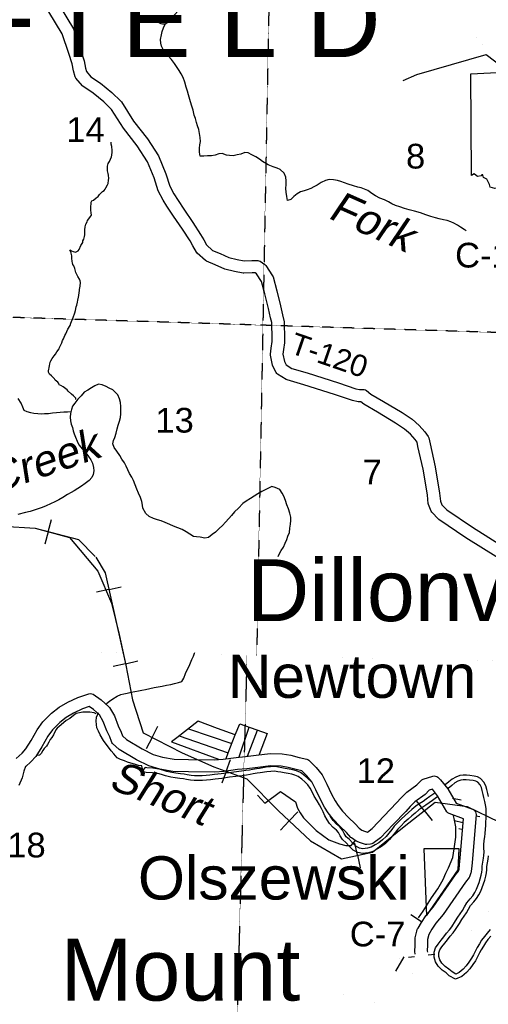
# Model space of a CAD drawing. Header units: feet. Extents: x -155 to 2562643, y -56 to 364810.
# Tile 7 of 121: x 2470608 to 2478191, y 193753 to 209694. Entities that reach past the tile are written whole.
import ezdxf
from ezdxf.enums import TextEntityAlignment as Align

# ---------------------------------------------------------------- set-up
doc = ezdxf.new("R2010")
doc.units = ezdxf.units.FT
doc.header["$MEASUREMENT"] = 0
for name, pattern in [('HIDDEN', [0.375, 0.25, -0.125]), ('HIDDEN2', [0.1875, 0.125, -0.0625]), ('water', [0])]:
    doc.linetypes.add(name, pattern=pattern)
for name, color, linetype in [('62', 7, 'Continuous'), ('COUNTY-RD', 7, 'Continuous'), ('CR-TEXT', 7, 'Continuous'), ('HTEXT', 3, 'Continuous'), ('INCORPORATED', 3, 'Continuous'), ('MTEXT', 2, 'Continuous'), ('RAILROAD', 6, 'Continuous'), ('RT-MKR', 7, 'Continuous'), ('SECTION', 8, 'HIDDEN2'), ('SECTION-TEXT', 8, 'Continuous'), ('STATE-RT', 2, 'Continuous'), ('STREET-RURAL', 14, 'Continuous'), ('STREET-URBAN', 15, 'Continuous'), ('TOWNSHIP', 9, 'HIDDEN'), ('TR-TEXT', 6, 'Continuous'), ('TWP-RD', 6, 'Continuous'), ('WATER-TEXT', 1, 'Continuous'), ('WATERWAY', 14, 'water')]:
    doc.layers.add(name, color=color, linetype=linetype)
doc.styles.add('ARIAL', font='arial.ttf')

# ---------------------------------------------------------------- blocks, each defined once
blk = doc.blocks.new('SR2')
at = {"layer": '62', "color": 0, "linetype": 'Continuous'}
blk.add_line((-813, -543), (-773, 884), dxfattribs=at)
for points in [[(-773, 884), (-219, 893), (-228, 876), (-175, 872), (-120, 842), (-73, 823), (-15, 777), (19, 778), (33, 815), (60, 786), (91, 781), (145, 713), (190, 698), (243, 722), (283, 725), (312, 749), (388, 768), (409, 756), (449, 759), (470, 768), (505, 760), (567, 812), (630, 873), (728, 931), (874, 985), (990, 1034), (1006, 294)], [(1006, 294), (989, 283), (963, 288), (945, 267), (967, 233), (977, 196), (968, 156), (977, 122), (971, 94), (954, 67), (949, 40), (934, 12), (936, -3), (922, -16), (924, -62), (918, -88), (920, -110), (898, -115), (903, -134), (889, -148), (892, -172), (876, -188), (892, -219), (879, -229), (869, -266), (841, -274), (785, -343), (765, -369), (742, -376), (730, -403), (703, -403), (661, -421), (634, -389), (587, -428), (582, -472), (522, -471), (524, -494), (511, -500), (499, -523), (506, -563), (478, -573), (481, -596), (499, -610), (507, -655), (478, -646), (453, -683), (428, -674), (437, -643), (394, -605), (354, -635), (334, -684), (333, -717), (304, -737), (323, -783), (319, -815), (320, -845), (283, -844), (260, -926)], [(260, -926), (195, -942), (151, -951), (135, -914), (103, -895), (82, -857), (36, -852), (25, -800), (20, -759), (-43, -769), (-61, -795), (-83, -801), (-96, -827), (-126, -829), (-159, -841), (-180, -816), (-234, -791), (-258, -778), (-308, -798), (-319, -822), (-359, -812), (-369, -785), (-393, -777), (-398, -748), (-450, -733), (-490, -739), (-559, -716), (-564, -679), (-588, -633), (-600, -602), (-644, -577), (-653, -540), (-667, -541), (-680, -556), (-729, -563), (-749, -548), (-776, -522), (-813, -543)]]:
    blk.add_lwpolyline(points, dxfattribs=at)
at = {"layer": 'RT-MKR', "color": 0, "linetype": 'Continuous'}
blk.add_lwpolyline([(-773, 884), (-219, 893), (-228, 876), (-175, 872), (-120, 842), (-73, 823), (-15, 777), (19, 778), (33, 815), (60, 786), (91, 781), (145, 713), (190, 698), (243, 722), (283, 725), (312, 749), (388, 768), (409, 756), (449, 759), (470, 768), (505, 760), (567, 812), (630, 873), (728, 931), (874, 985), (990, 1034), (1006, 294), (1006, 294), (989, 283), (963, 288), (945, 267), (967, 233), (977, 196), (968, 156), (977, 122), (971, 94), (954, 67), (949, 40), (934, 12), (936, -3), (922, -16), (924, -62), (918, -88), (920, -110), (898, -115), (903, -134), (889, -148), (892, -172), (876, -188), (892, -219), (879, -229), (869, -266), (841, -274), (785, -343), (765, -369), (742, -376), (730, -403), (703, -403), (661, -421), (634, -389), (587, -428), (582, -472), (522, -471), (524, -494), (511, -500), (499, -523), (506, -563), (478, -573), (481, -596), (499, -610), (507, -655), (478, -646), (453, -683), (428, -674), (437, -643), (394, -605), (354, -635), (334, -684), (333, -717), (304, -737), (323, -783), (319, -815), (320, -845), (283, -844), (260, -926), (260, -926), (195, -942), (151, -951), (135, -914), (103, -895), (82, -857), (36, -852), (25, -800), (20, -759), (-43, -769), (-61, -795), (-83, -801), (-96, -827), (-126, -829), (-159, -841), (-180, -816), (-234, -791), (-258, -778), (-308, -798), (-319, -822), (-359, -812), (-369, -785), (-393, -777), (-398, -748), (-450, -733), (-490, -739), (-559, -716), (-564, -679), (-588, -633), (-600, -602), (-644, -577), (-653, -540), (-667, -541), (-680, -556), (-729, -563), (-749, -548), (-776, -522), (-813, -543), (-813, -543), (-773, 884)], close=True, dxfattribs=at)
at = {"layer": 'RT-MKR', "color": 0}
blk.add_point((88, 48), dxfattribs=at)

msp = doc.modelspace()

# ---------------------------------------------------------------- linework, layer by layer
at = {"layer": 'COUNTY-RD'}
for points in [[(2470552.86, 197734.24), (2470648.28, 197820.87), (2470708.17, 197888.76), (2470795.43, 198023.91), (2470891.21, 198198.44), (2470983.23, 198328.24), (2471122.92, 198467.43), (2471245.82, 198564.33), (2471387.94, 198644.61), (2471549.42, 198722.12), (2471729.47, 198781.06), (2471752.28, 198783.08), (2471774.96, 198779.89), (2471796.33, 198771.66), (2471927.23, 198682.95), (2472049.77, 198570.78), (2472058.87, 198559.67), (2472141.22, 198423.04), (2472203.82, 198263.01), (2472252.9, 198160.84), (2472272.31, 198101.37), (2472337.33, 198041.22), (2472591.72, 197887.04), (2472770.37, 197799.56), (2472921.66, 197752.63), (2473106.46, 197720.59), (2473340.1, 197715.31), (2473755.15, 197713.25), (2473898.07, 197723.63), (2474110.11, 197751.62), (2474260.85, 197766.62), (2474437.37, 197785.96), (2474661.43, 197812.98), (2474857.81, 197808.03), (2474998.29, 197784.3), (2475128.42, 197748.13), (2475252.92, 197723.02), (2475271.11, 197715.43), (2475287.46, 197704.44), (2475403.96, 197587.28), (2475501.83, 197466.18), (2475577.6, 197316.55), (2475654.27, 197157.76), (2475711.07, 197048.72), (2475763.89, 196970.43), (2475832.51, 196880.11), (2475929.19, 196779.01), (2476038.16, 196673.5), (2476101.38, 196603.3), (2476146.03, 196573.66), (2476189.55, 196557.42), (2476235.28, 196542.63), (2476312.7, 196600.47), (2476505.17, 196803.37), (2476707.97, 197013.02), (2476781.44, 197095.93), (2476873.58, 197185.41), (2477036.31, 197304.38), (2477115.76, 197385.19), (2477136.84, 197398.06), (2477295.69, 197447.63), (2477316.42, 197449.61), (2477337.11, 197447.27), (2477356.86, 197440.73)], [(2474133.11, 197552.92), (2473918.43, 197524.59), (2473761.91, 197513.21), (2473337.34, 197515.33), (2473087.02, 197520.97), (2472874.76, 197557.77), (2472696.33, 197613.12), (2472495.72, 197711.36), (2472216.36, 197880.67), (2472111.17, 197977.99), (2472100.82, 197991.47), (2472092.9, 198006.5), (2472066.88, 198086.19), (2472020.3, 198183.16), (2471961.16, 198334.35), (2471898.76, 198437.88), (2471802.95, 198525.57), (2471734.2, 198572.16), (2471624.13, 198536.14), (2471480.5, 198467.19), (2471357.57, 198397.75), (2471255.87, 198317.57), (2471136.51, 198198.63), (2471061.01, 198092.14), (2470967.33, 197921.43), (2470868.07, 197767.69), (2470790.92, 197680.25), (2470705.48, 197602.68), (2470704.65, 197601.43), (2470676.51, 197530.15), (2470647.91, 197418.59), (2470591.98, 197295.78)], [(2477007.21, 194566.36), (2477002.34, 194610.62), (2477006.78, 194712.66), (2477006.8, 194828.97), (2477033.3, 194938.08), (2477033.45, 194941.46), (2477036.39, 194950.8), (2477038.72, 194960.38), (2477040.34, 194963.35), (2477041.36, 194966.58), (2477046.62, 194974.84), (2477051.35, 194983.5), (2477053.7, 194985.96), (2477110.94, 195075.89), (2477182.24, 195184.66), (2477298.43, 195326.58), (2477661.06, 195847.9), (2477706.11, 195908.94), (2477718.16, 195941.57), (2477726.81, 196009.87), (2477734.49, 196124.45), (2477787.05, 196755.8), (2477556, 196840.51), (2477536.83, 196853.06), (2477520.98, 196869.64), (2477367.51, 197128.79), (2477286.2, 197235.15), (2477232.15, 197218.29), (2477167.5, 197152.54), (2477002.89, 197032.19), (2476926.16, 196957.68), (2476854.76, 196877.11), (2476649.6, 196665.02), (2476446.06, 196450.45), (2476321.14, 196357.12), (2476303.83, 196348.76), (2476285.23, 196343.84), (2476224.21, 196339.77), (2476205.31, 196342.11), (2476123.76, 196368.5), (2476054.57, 196394.32), (2475974.99, 196447.15), (2475965.45, 196455.38), (2475894.12, 196534.58), (2475787.31, 196638), (2475680.13, 196750.07), (2475601.23, 196853.92), (2475538.93, 196946.26), (2475475.49, 197068.06), (2475398.32, 197227.89), (2475332.97, 197356.94), (2475254.88, 197453.56), (2475173.98, 197534.91), (2475081.8, 197553.51), (2474954.74, 197588.82), (2474838.54, 197608.45), (2474670.94, 197612.68), (2474460.23, 197587.26), (2474281.64, 197567.7), (2474133.11, 197552.92)], [(2477356.86, 197440.73), (2477374.85, 197430.26), (2477419.9, 197389.57), (2477533.58, 197240.86), (2477669.07, 197012.07), (2477937.68, 196913.59), (2477956.04, 196901.86), (2477971.45, 196886.45), (2477983.18, 196868.08), (2477990.68, 196847.6), (2477993.59, 196826.01), (2477933.93, 196109.46), (2477925.97, 195990.61), (2477915.36, 195906.86), (2477914.3, 195895.36), (2477913.7, 195893.74), (2477913.61, 195893.03), (2477909.45, 195882.23), (2477886.36, 195819.71), (2477879.66, 195807.29), (2477823.64, 195731.39), (2477458.15, 195205.95), (2477343.7, 195066.16), (2477278.94, 194967.37), (2477226.05, 194884.28), (2477206.8, 194805.01), (2477206.78, 194708.3), (2477202.82, 194617.25), (2477204.72, 194600.02)]]:
    msp.add_lwpolyline(points, dxfattribs=at)
at = {"layer": 'INCORPORATED'}
msp.add_lwpolyline([(2477718.66, 196271.87), (2477146.58, 196271.87), (2477189.49, 195184.93), (2477704.36, 195928.63), (2477718.66, 196271.87)], dxfattribs=at)
at = {"layer": 'RAILROAD'}
for p, q in [((2471069.4, 201403.51), (2471121.65, 201599.57)), ((2471069.4, 201403.51), (2471016.61, 201205.42)), ((2472052.39, 200469.33), (2471852.17, 200425.33)), ((2472054.43, 200469.96), (2472252.6, 200513.51)), ((2472322.68, 199267.78), (2472122.46, 199223.78)), ((2472322.68, 199267.78), (2472520.85, 199311.33)), ((2472749.81, 198074.08), (2472842, 198254.82)), ((2472749.81, 198074.08), (2472656.66, 197891.46)), ((2473948.39, 197523.79), (2474018.61, 197714.16)), ((2473948.39, 197523.79), (2473877.45, 197331.46)), ((2477154.7, 196888.45), (2477028.25, 197047.12)), ((2474968.94, 196723.8), (2475108.45, 196871.13)), ((2477154.7, 196888.45), (2477282.47, 196728.13)), ((2474968.94, 196723.8), (2474828, 196574.94)), ((2476075.75, 196165.45), (2476033.03, 196363.81)), ((2476075.75, 196165.45), (2476118.92, 195965.05))]:
    msp.add_line(p, q, dxfattribs=at)
at = {"layer": 'RAILROAD', "const_width": 0.08}
msp.add_lwpolyline([(2470333.54, 201493.43), (2470859.75, 201459.38), (2471415.98, 201311.15), (2471874.17, 200766.3), (2472092.26, 200249.49), (2472218.31, 199742.7), (2472328.36, 199241.92), (2472432.4, 198681.05), (2472604.47, 198148.21), (2473236.73, 197825.71), (2473748.94, 197597.36), (2474281.16, 197401.05), (2474797.37, 196886.25), (2475313.58, 196397.48), (2475813.79, 196109.03), (2476315.99, 196217.2), (2476830.21, 196629.85), (2477330.41, 197028.47), (2477846.62, 196958.36), (2478358.83, 196707.97)], dxfattribs=at)
at = {"layer": 'RAILROAD'}
for points in [[(2470333.54, 201493.43), (2470859.75, 201459.38), (2471415.98, 201311.15), (2471874.17, 200766.3), (2472092.26, 200249.49), (2472218.31, 199742.7), (2472328.36, 199241.92), (2472432.4, 198681.05), (2472604.47, 198148.21), (2473236.73, 197825.71), (2473748.94, 197597.36), (2474281.16, 197401.05), (2474797.37, 196886.25), (2475313.58, 196397.48), (2475813.79, 196109.03), (2476315.99, 196217.2), (2476830.21, 196629.85), (2477330.41, 197028.47), (2477846.62, 196958.36), (2478358.83, 196707.97)], [(2470333.54, 201493.43), (2470859.75, 201459.38), (2471558.84, 201276.42), (2471831.63, 201001.74)], [(2471838.95, 200993.36), (2471993.28, 200736.53), (2472328.36, 199241.92), (2472432.4, 198681.05), (2472604.47, 198148.21), (2473236.73, 197825.71), (2473748.94, 197597.36), (2474281.16, 197401.05), (2474797.37, 196886.25), (2475313.58, 196397.48), (2475813.79, 196109.03), (2476315.99, 196217.2), (2476830.21, 196629.85), (2477330.41, 197028.47), (2477846.62, 196958.36), (2478358.83, 196707.97)]]:
    msp.add_lwpolyline(points, dxfattribs=at)
at = {"layer": 'SECTION'}
for points in [[(2474743.88, 215458.12), (2474442.68, 199398.59)], [(2485235.23, 204413.66), (2455655.25, 205336.56)], [(2474285.08, 199402.08), (2474056.43, 191025)]]:
    msp.add_lwpolyline(points, dxfattribs=at)
at = {"layer": 'STATE-RT', "color": 2, "linetype": 'Continuous', "const_width": 0.05}
for points in [[(2478214.76, 209603.81), (2478036.27, 209790.02)], [(2477204.72, 194600.02), (2477255.38, 194607.54), (2477339.24, 194629.53), (2477416.92, 194651.72), (2477502.01, 194663.98), (2477598.43, 194668.31), (2477634.08, 194677.1), (2477659.9, 194688.85), (2477711.06, 194725.03), (2477776.23, 194785.3), (2477892.21, 194917.75), (2478038.58, 195080.67), (2478196.36, 195257.67), (2478370.75, 195450.23), (2478529.69, 195620.29), (2478633.75, 195714.57), (2478755.78, 195811.44), (2478848.95, 195865.83), (2479008, 195954.95), (2479145.78, 196031.78), (2479255.09, 196081.21), (2479347.1, 196115.41), (2479401.47, 196130.54)], [(2475461.91, 193700.01), (2475551.34, 193776.21), (2475654.87, 193835.46), (2475794.18, 193887.57), (2475972.37, 193950.96), (2476080.49, 193988.32), (2476181.05, 194032.09), (2476245.85, 194068.32), (2476313.17, 194123.37), (2476395.53, 194214.25), (2476529.23, 194348.89), (2476631.15, 194429.19), (2476743.9, 194489.46), (2476853.75, 194527.79), (2476983.2, 194561.63), (2477007.21, 194566.36)]]:
    msp.add_lwpolyline(points, dxfattribs=at)
at = {"layer": 'STATE-RT', "color": 2, "linetype": 'Continuous'}
for points in [[(2478348.98, 209027.74, 0.05, 0.05, 0), (2478178.26, 209206.57, 0.05, 0.05, 0), (2477997.7, 209396.73, 0.05, 0.05, 0), (2477819.03, 209583.12, 0.05, 0.05, 0), (2477686.22, 209723.47, 0.05, 0.05, 0)], [(2476189.51, 193708.58, 0.05, 0.05, 0), (2476314.45, 193762.97, 0.05, 0.05, 0), (2476415.31, 193819.36, 0.05, 0.05, 0), (2476520.43, 193905.31, 0.05, 0.05, 0), (2476613.23, 194007.73, 0.05, 0.05, 0), (2476729.23, 194124.55, 0.05, 0.05, 0), (2476795.97, 194177.13, 0.05, 0.05, 0), (2476864.76, 194213.9, 0.05, 0.05, 0), (2476941.25, 194240.59, 0.05, 0.05, 0), (2477050.18, 194269.07, 0.05, 0.05, 0), (2477147.67, 194288.26, 0.05, 0.05, 0), (2477315.62, 194313.2, 0.05, 0.05, 0), (2477418.5, 194340.17, 0.05, 0.05, 0), (2477479.8, 194357.68, 0.05, 0.05, 0), (2477530.19, 194364.94, 0.05, 0.05, 0), (2477641.49, 194369.93, 0.05, 0.05, 0), (2477733.02, 194392.5, 0.05, 0.05, 0), (2477810, 194427.57, 0.05, 0.05, 0), (2477900.32, 194491.43, 0.05, 0.05, 0), (2477991.53, 194575.78, 0.05, 0.05, 0), (2478116.65, 194718.67, 0.05, 0.05, 0), (2478262.14, 194880.61, 0.05, 0.05, 0)]]:
    msp.add_lwpolyline(points, format="xyseb", dxfattribs=at)
at = {"layer": 'STREET-RURAL'}
for points in [[(2476812.27, 208708.6), (2477034.64, 208807.83), (2478158.67, 209129.4), (2478402.56, 208943.74), (2478590.92, 208992.61)], [(2473806.43, 198221.13), (2473494.02, 198337.58), (2473149.12, 198069.32)], [(2473337.23, 198215.63), (2474042.39, 197976.82)], [(2474094.79, 198113.65), (2473806.43, 198221.13)], [(2473949.15, 197733.31), (2473983.75, 197823.67), (2474094.79, 198113.65), (2474169.97, 198296.43), (2474614.08, 198136.95), (2474485.37, 197796.94)], [(2474158.13, 197757.69), (2474323.61, 198241.26)], [(2474293.74, 197770.57), (2474455.53, 198193.88)], [(2473149.12, 198069.32), (2473063.9, 198003.04), (2473824.57, 197723.34)], [(2473188.81, 198100.19), (2473983.75, 197823.67)], [(2474458.43, 197137.86), (2474576.42, 197007.19), (2474831.02, 197200.23), (2475069.47, 197033.36), (2475101.15, 196927.39), (2475146.26, 196855.8), (2475201.55, 196772.33), (2475404.7, 196564.7), (2475608.93, 196413.34), (2475783.71, 196353.92), (2475886.06, 196325.46), (2475969.98, 196324.83), (2476042, 196406.75)], [(2477611.56, 197092.1), (2477754.36, 197065.68)], [(2477644.74, 196726.66), (2477780.09, 196694.04)], [(2477991.85, 196805.24), (2478055.66, 196793.49)], [(2477716.42, 196598.69), (2477762.77, 196588.94)], [(2476934.74, 195205.24), (2477112.5, 195094.57)], [(2476695.61, 194289.02), (2476830.07, 194520.6)], [(2476900.28, 194519.1), (2476995.98, 194528.84)], [(2477216.14, 194552.24), (2477323.1, 194564.13)]]:
    msp.add_lwpolyline(points, dxfattribs=at)
at = {"layer": 'STREET-URBAN'}
msp.add_lwpolyline([(2477059.74, 195150.6), (2477134.91, 195261.51), (2477273.3, 195479.26), (2477372.21, 195624.47), (2477459.12, 195773.62), (2477504.38, 195878.33), (2477545.77, 195964.94), (2477616.6, 196132.06), (2477637.69, 196272.76), (2477664.49, 196459.69), (2477663.46, 196628.36), (2477642.83, 196736.68), (2477627.65, 196807.34)], dxfattribs=at)
at = {"layer": 'TOWNSHIP', "const_width": 0.03, "flags": 128}
msp.add_lwpolyline([(2452356.47, 199888.32), (2485001.36, 199164.46)], dxfattribs=at)
at = {"layer": 'TWP-RD'}
for points in [[(2474801.56, 214963.86), (2474420.15, 214833.05), (2473815.94, 213692.05), (2473991.53, 212194.29), (2474077.52, 210866.03), (2474072.1, 210839.68), (2474059.93, 210815.72), (2472994.29, 209642.39), (2472972.16, 209628.15), (2472947.08, 209620.12), (2472920.78, 209618.85), (2472895.04, 209624.44), (2472871.64, 209636.49), (2472852.14, 209654.2), (2472837.9, 209676.33), (2472829.87, 209701.41)], [(2478356.3, 200973.72), (2477825.24, 201307.67), (2477392.8, 201599.47), (2477384.38, 201606.62), (2477276.09, 201721.38), (2477266.18, 201736.68), (2477221.04, 201845.55), (2477217.23, 201862.9), (2477214.86, 201923.9), (2477205.34, 202002.04), (2477136.87, 202416.45), (2477052.12, 202784.03), (2477037.85, 202854.56), (2477007.33, 202896.96), (2476932.19, 202981.14), (2476837.58, 203066.54), (2476691.62, 203163.02), (2476395.62, 203339.42), (2476175.04, 203468.98), (2476129.51, 203506.18), (2476082.51, 203507.33), (2475993.34, 203526.4), (2475702.94, 203627.37), (2475203.3, 203783.6), (2474933.73, 203862.67), (2474921.46, 203868.14), (2474781.9, 203954.35), (2474768.41, 203966.54), (2474757.35, 203980.94), (2474703.81, 204085.38), (2474699.28, 204098.32), (2474665.92, 204263.14), (2474665.21, 204278.47), (2474675.93, 204378.48), (2474691, 204481.21), (2474694.31, 204590.12), (2474687.99, 204725.71), (2474686.04, 204791.71), (2474666.14, 204868.84), (2474633.62, 205015.63), (2474573.34, 205254.66), (2474520.93, 205455.17), (2474437.85, 205581.98), (2474417.36, 205596.5), (2474367.8, 205596.33), (2474234.52, 205589.68), (2474223.03, 205590.43), (2474085, 205615.56), (2473928.32, 205652.18), (2473773.23, 205725.29), (2473629.66, 205783.29), (2473614.79, 205792.59), (2473477.57, 205916.37), (2473466.83, 205930.13), (2473411.45, 206034.23), (2473365.5, 206112.54), (2473242.88, 206300.06), (2473096.28, 206514.55), (2472991.71, 206674.92), (2472927.93, 206772.74), (2472851.49, 206925.17), (2472785.82, 207131.14), (2472676.17, 207393.66), (2472510.59, 207649.23), (2472287.54, 207938.13), (2472094.78, 208242.4), (2471968.1, 208363.41), (2471796.24, 208504.15), (2471632.26, 208615.3), (2471622.29, 208624.21), (2471516.79, 208747.49), (2471506.71, 208766.07), (2471478.06, 208863.28), (2471455.9, 208980.6), (2471403.49, 209144.56), (2471296.27, 209462.48), (2471081.05, 209818.47)], [(2471247.99, 209928.91), (2471478.77, 209547.18), (2471593.51, 209206.96), (2471650.14, 209029.8), (2471672.72, 208910.23), (2471689.52, 208853.26), (2471761.15, 208769.55), (2471915.95, 208664.63), (2472100.72, 208513.31), (2472246.19, 208374.35), (2472253.91, 208364.93), (2472451.52, 208053.01), (2472673.95, 207764.91), (2472853.79, 207487.32), (2472973.72, 207200.2), (2473037.29, 207000.83), (2473101.64, 206872.51), (2473170.73, 206766.54), (2473262.62, 206625.61), (2473409.15, 206411.23), (2473535.54, 206217.94), (2473586.06, 206131.84), (2473631.05, 206047.27), (2473729.11, 205958.82), (2473853.39, 205908.61), (2473994.45, 205842.12), (2474125.69, 205811.44), (2474241.84, 205790.29), (2474362.46, 205796.31), (2474459.07, 205796.64), (2474479.37, 205792.46)], [(2474479.37, 205792.46), (2474498.39, 205784.2), (2474576.59, 205728.8), (2474589.62, 205715.29), (2474701.64, 205544.29), (2474708.23, 205529.45), (2474767.06, 205304.4), (2474828.26, 205061.72), (2474860.66, 204915.46), (2474883.89, 204825.44), (2474885.46, 204814.38), (2474887.85, 204733.32), (2474894.45, 204591.75), (2474890.56, 204463.6), (2474874.37, 204353.29), (2474866.54, 204280.15), (2474891.21, 204158.24), (2474918.46, 204105.08), (2475009.39, 204048.9), (2475261.29, 203975.02), (2475765.65, 203817.31), (2476047.3, 203719.38), (2476106.08, 203706.81), (2476179.72, 203705.01), (2476201.17, 203699.66), (2476220.93, 203689.75), (2476289.64, 203633.62), (2476497.45, 203511.56), (2476798.01, 203332.44), (2476960.41, 203225.09), (2477074.21, 203122.38), (2477163.52, 203022.31), (2477218.97, 202945.29), (2477227.49, 202925.78), (2477247.62, 202826.33), (2477333.17, 202455.25), (2477403.36, 202030.44), (2477414.38, 201939.91), (2477416.04, 201897.43), (2477440.41, 201838.66), (2477518.44, 201755.96), (2477934.43, 201475.27), (2478464.49, 201141.94)]]:
    msp.add_lwpolyline(points, dxfattribs=at)
at = {"layer": 'WATERWAY'}
for points in [[(2477834.46, 206274.09), (2477798.24, 206297.04), (2477743.61, 206336.95), (2477691.07, 206366.82), (2477634.49, 206398.67), (2477581.99, 206422.52), (2477523.47, 206442.31), (2477467.01, 206456.08), (2477396.46, 206469.78), (2477335.98, 206483.54), (2477263.34, 206507.28), (2477180.61, 206536.99), (2477093.83, 206568.69), (2476999.03, 206596.34), (2476910.3, 206617.98), (2476835.68, 206637.69), (2476757.01, 206661.4), (2476688.41, 206685.16), (2476629.84, 206712.99), (2476577.3, 206742.86), (2476508.61, 206778.67), (2476508.61, 206778.67), (2476435.95, 206806.43), (2476367.26, 206842.24), (2476308.64, 206878.11), (2476239.87, 206925.98), (2476187.37, 206949.82), (2476134.89, 206969.64), (2476080.45, 206983.43), (2476009.86, 207003.16), (2475921.08, 207032.84), (2475866.59, 207052.66), (2475806.05, 207074.45), (2475749.56, 207092.24), (2475687.09, 207101.96), (2475616.61, 207105.62), (2475554.3, 207091.23), (2475488.1, 207056.73), (2475419.95, 207012.17), (2475367.79, 206985.78), (2475317.63, 206961.41), (2475259.4, 206939.01), (2475209.2, 206920.66), (2475152.94, 206904.3), (2475098.8, 206871.87), (2475046.75, 206829.4), (2474994.71, 206784.93), (2474940.49, 206764.55), (2474929.99, 206828.8), (2474917.44, 206899.06), (2474917.03, 206959.34), (2474920.61, 207025.67), (2474920.22, 207083.94), (2474915.77, 207146.21), (2474889.2, 207206.36), (2474824.37, 207266.3), (2474773.9, 207288.15), (2474709.33, 207309.92), (2474626.56, 207343.65), (2474539.62, 207399.46), (2474487.04, 207435.36), (2474428.42, 207471.23), (2474365.77, 207507.07), (2474307.19, 207536.91), (2474250.78, 207542.65), (2474184.51, 207518.2), (2474126.23, 207503.83), (2474061.92, 207487.42), (2474005.52, 207493.16), (2473953.11, 207502.94), (2473882.49, 207526.68), (2473828.15, 207524.39), (2473769.92, 207501.99), (2473713.63, 207491.65), (2473645.21, 207487.28), (2473588.87, 207482.97), (2473528.45, 207486.68), (2473515.97, 207546.9), (2473515.54, 207611.2), (2473523.21, 207667.5), (2473532.91, 207721.8), (2473530.46, 207786.09), (2473519.96, 207850.34), (2473505.43, 207914.56), (2473486.91, 207974.75), (2473468.41, 208030.92), (2473451.87, 208095.13), (2473433.39, 208149.29), (2473414.74, 208227.56), (2473396.19, 208291.77), (2473373.55, 208366), (2473340.58, 208478.35), (2473322.07, 208536.53), (2473299.48, 208602.72), (2473278.82, 208680.98), (2473252.13, 208757.2), (2473221.53, 208817.33), (2473190.97, 208871.42), (2473158.42, 208921.49), (2473115.71, 208985.57), (2473064.95, 209049.61), (2473008.19, 209107.59), (2472967.58, 209159.63), (2472930.98, 209213.69), (2472904.47, 209263.79), (2472892.05, 209313.96), (2472885.62, 209372.2), (2472905.25, 209446.65), (2472912.93, 209500.94), (2472932.64, 209563.33), (2472959.75, 209622.04)], [(2471516.96, 203545.59), (2471516.84, 203565.71), (2471476.32, 203601.68), (2471443.9, 203633.67), (2471393.24, 203681.65), (2471379, 203703.69), (2471312.24, 203749.56), (2471271.82, 203771.45), (2471249.6, 203781.38), (2471239.38, 203805.46), (2471225.15, 203825.49), (2471182.65, 203857.42), (2471170.43, 203879.48), (2471121.77, 203929.48), (2471091.38, 203957.47), (2471075.09, 203985.53), (2471074.95, 204007.66), (2471078.81, 204033.84), (2471082.69, 204058.01), (2471092.51, 204096.29), (2471094.38, 204118.43), (2471102.23, 204150.67), (2471112.16, 204172.86), (2471136.1, 204209.22), (2471168.04, 204253.67), (2471190.04, 204277.94), (2471207.91, 204318.29), (2471245.88, 204364.79), (2471251.8, 204384.94), (2471271.64, 204431.33), (2471291.59, 204461.63), (2471303.42, 204501.94), (2471315.35, 204526.15), (2471339.18, 204578.6), (2471353.09, 204608.87), (2471386.84, 204685.52), (2471426.76, 204742.09), (2471436.6, 204778.36), (2471472.26, 204871.12), (2471497.96, 204945.71), (2471509.78, 204988.03), (2471523.5, 205046.46), (2471531.38, 205074.67), (2471541.14, 205123.02), (2471551.02, 205153.25), (2471560.78, 205201.6), (2471564.64, 205227.77), (2471572.39, 205276.1), (2471576.23, 205306.3), (2471578.11, 205326.43), (2471585.84, 205378.79), (2471591.49, 205439.18), (2471589.31, 205465.32), (2471575.05, 205491.39), (2471546.58, 205533.46), (2471528.17, 205577.61), (2471517.96, 205599.68), (2471505.6, 205643.87), (2471499.43, 205663.95), (2471483.03, 205708.11), (2471468.78, 205732.17), (2471460.57, 205756.26), (2471456.4, 205778.37), (2471452.04, 205830.65), (2471449.77, 205870.87), (2471441.43, 205915.08), (2471435.23, 205939.19), (2471420.94, 205969.28), (2471447.25, 205949.32), (2471471.49, 205939.4), (2471513.84, 205929.6), (2471553.97, 205953.98), (2471569.95, 205974.2), (2471599.75, 206038.76), (2471627.65, 206085.2), (2471631.52, 206111.37), (2471647.44, 206141.65), (2471657.25, 206181.94), (2471661.11, 206208.12), (2471660.97, 206230.25), (2471662.6, 206290.61), (2471666.32, 206338.92), (2471680.15, 206381.25), (2471700.03, 206421.61), (2471707.96, 206441.77), (2471725.9, 206470.05), (2471751.85, 206506.42), (2471767.83, 206528.64), (2471765.58, 206564.84), (2471759.24, 206611.08), (2471761.05, 206643.28), (2471760.83, 206677.48), (2471762.64, 206709.68), (2471764.46, 206739.87), (2471776.42, 206760.06), (2471802.51, 206774.3), (2471844.59, 206808.75), (2471878.7, 206829.08), (2471900.63, 206863.41), (2471920.63, 206885.66), (2471950.69, 206909.98), (2471950.69, 206909.98), (2471976.74, 206930.26), (2471992.71, 206952.48), (2472004.67, 206972.67), (2472026.53, 207019.08), (2472038.47, 207041.28), (2472046.19, 207093.63), (2472048.01, 207123.82), (2472045.68, 207174.1), (2472039.46, 207202.23), (2472033.27, 207224.33), (2472031.12, 207246.44), (2472026.78, 207294.7), (2472028.63, 207320.87), (2472040.44, 207363.19), (2472060.38, 207395.5), (2472080.26, 207435.85), (2472094.12, 207474.16), (2472099.99, 207500.35), (2472105.73, 207548.67), (2472105.55, 207576.83), (2472099.09, 207641.17), (2472090.81, 207677.34), (2472088.56, 207713.54)], [(2474790.15, 201005.54), (2474802.07, 201029.01), (2474841.84, 201101.55), (2474875.7, 201155.98), (2474905.47, 201218.43), (2474929.24, 201276.82), (2474948.99, 201333.19), (2474972.75, 201391.58), (2474978.31, 201461.94), (2474987.93, 201528.3), (2474995.6, 201584.6), (2474993.23, 201638.84), (2474978.67, 201707.09), (2474956.05, 201777.3), (2474931.46, 201841.47), (2474906.85, 201909.67), (2474882.21, 201979.87), (2474855.71, 202029.97), (2474817.06, 202088.04), (2474744.38, 202119.82), (2474689.92, 202135.61), (2474635.73, 202111.22), (2474579.54, 202084.81), (2474527.4, 202054.4), (2474461.22, 202017.89), (2474461.22, 202017.89), (2474340.95, 201940.91), (2474274.81, 201898.37), (2474216.69, 201859.89), (2474146.72, 201787.19), (2474082.72, 201724.57), (2474034.79, 201668.06), (2473992.87, 201615.6), (2473940.89, 201561.08), (2473888.94, 201504.55), (2473834.92, 201454.03), (2473776.91, 201399.48), (2473724.84, 201359.02), (2473662.77, 201310.48), (2473606.45, 201302.15), (2473525.85, 201313.79), (2473469.45, 201319.53), (2473419.05, 201329.31), (2473362.43, 201367.2), (2473301.78, 201405.06), (2473237.12, 201440.9), (2473166.47, 201468.67), (2473097.85, 201494.44), (2473037.29, 201520.25), (2472960.56, 201554.01), (2472897.99, 201577.8), (2472837.47, 201597.58), (2472774.91, 201619.36), (2472704.24, 201651.15), (2472647.53, 201701.09), (2472600.68, 201783.23), (2472596.3, 201835.46), (2472583.81, 201895.67), (2472561.26, 201955.84), (2472532.59, 202028.03), (2472501.95, 202094.18), (2472477.32, 202164.38), (2472450.69, 202232.57), (2472422.14, 202286.67), (2472383.47, 202348.76), (2472356.92, 202404.89), (2472330.36, 202463.03), (2472301.78, 202521.15), (2472263.15, 202577.22), (2472226.5, 202639.32), (2472177.72, 202707.39), (2472137.04, 202769.47), (2472114.52, 202825.61), (2472128.24, 202879.94), (2472148.04, 202930.28), (2472169.72, 202998.71), (2472185.35, 203069.12), (2472203.04, 203131.5), (2472224.78, 203191.89), (2472240.46, 203254.27), (2472244.1, 203312.56), (2472245.69, 203374.86), (2472245.32, 203429.11), (2472238.83, 203495.39), (2472222.31, 203557.59), (2472195.72, 203619.75), (2472114.64, 203701.71), (2472058.09, 203729.55), (2472007.6, 203753.41), (2471942.99, 203781.2), (2471884.53, 203792.96), (2471826.33, 203766.54), (2471770.2, 203732.09), (2471710.04, 203697.62), (2471653.91, 203661.16), (2471601.94, 203606.64), (2471547.97, 203550.09), (2471500.08, 203487.56), (2471464.19, 203437.14), (2471444.44, 203380.77), (2471428.75, 203318.4), (2471427.15, 203258.11), (2471431.57, 203199.86), (2471441.98, 203147.67), (2471462.51, 203089.5), (2471474.94, 203037.32), (2471491.38, 202987.17), (2471513.89, 202933.03), (2471538.48, 202868.86), (2471567.07, 202808.72), (2471621.89, 202738.68), (2471678.65, 202680.7), (2471723.35, 202620.65), (2471757.92, 202568.58), (2471784.46, 202514.46), (2471801.02, 202446.23), (2471809.44, 202392.02), (2471797.77, 202331.68), (2471775.97, 202281.33), (2471732.02, 202230.87), (2471669.93, 202184.33), (2471609.81, 202143.83), (2471551.69, 202105.35), (2471491.57, 202064.86), (2471439.41, 202038.46), (2471381.23, 202008.02), (2471381.23, 202008.02), (2471305.08, 201957.4), (2471240.91, 201920.9), (2471176.72, 201886.4), (2471106.48, 201853.89), (2471038.25, 201821.39), (2470969.99, 201794.92), (2470893.67, 201768.4), (2470827.39, 201745.95), (2470775.13, 201733.63), (2470702.77, 201717.18), (2470578.19, 201682.38)], [(2471435.33, 203344.56), (2471380.29, 203340.25), (2471319.9, 203339.94), (2471263.56, 203335.63), (2471205.22, 203329.3), (2471136.84, 203320.91), (2471072.46, 203314.55), (2471010.08, 203310.21), (2470959.77, 203307.94), (2470903.38, 203311.67), (2470838.91, 203319.37), (2470788.53, 203327.15), (2470730.04, 203342.92), (2470679.56, 203364.77), (2470661.08, 203418.93), (2470634.45, 203487.11), (2470585.63, 203561.2)], [(2472010.25, 198622.47), (2472064.13, 198661.88), (2472116.21, 198700.32), (2472186.38, 198742.88), (2472244.59, 198767.3), (2472294.84, 198779.61), (2472349.11, 198791.95), (2472411.43, 198804.33), (2472473.75, 198816.7), (2472532.06, 198827.05), (2472582.31, 198839.37), (2472644.63, 198851.75), (2472714.98, 198868.18), (2472783.34, 198880.59), (2472847.69, 198890.97), (2472916.04, 198905.39), (2472982.39, 198917.79), (2473054.76, 198932.23), (2473115.06, 198946.61), (2473177.35, 198963), (2473231.58, 198981.37), (2473263.43, 199035.78), (2473289.09, 199110.26), (2473360.59, 199255.31), (2473394.28, 199333.85), (2473418.07, 199388.23), (2473437.86, 199438.56), (2473442.59, 199450.99)], [(2471847.49, 198457.63), (2471815.17, 198473.53), (2471742.61, 198481.14), (2471631.84, 198480.47), (2471573.49, 198472.07), (2471523.2, 198461.71), (2471479.1, 198429.26), (2471418.99, 198380.61), (2471358.76, 198350.07), (2471278.66, 198277.16), (2471216.56, 198224.48), (2471190.56, 198196.16), (2471156.82, 198117.49), (2471126.88, 198075.06), (2471102.92, 198042.73), (2471079.03, 197998.33), (2471059.12, 197961.99), (2471041.19, 197931.71), (2471005.18, 197893.27), (2470981.22, 197860.93), (2470953.33, 197812.48), (2470927.33, 197784.16), (2470878.72, 197781.92)], [(2472602.91, 197544.36), (2472586.57, 197611.65), (2472530.15, 197619.39), (2472465.6, 197639.15), (2472409.13, 197654.94), (2472354.64, 197674.75), (2472302.16, 197694.57), (2472241.62, 197716.36), (2472187.08, 197744.22), (2472130.3, 197806.21), (2472089.68, 197858.25), (2472043, 197914.27), (2472006.42, 197966.33), (2471965.75, 198026.4), (2471908.76, 198118.54), (2471884.24, 198172.66), (2471857.69, 198228.79), (2471851.29, 198281), (2471846.89, 198337.24), (2471850.48, 198401.56), (2471870.27, 198451.9), (2471884.83, 198474.81)], [(2472641.1, 197585.81), (2472602.71, 197544.15)], [(2472628.54, 197511.87), (2472602.71, 197544.15)], [(2477364.96, 197110.16), (2477352.32, 197101.04), (2477287.48, 197053.96), (2477232.19, 197016.05), (2477180.6, 196976.45), (2477113.02, 196935.05), (2477065.72, 196901.96), (2477005.13, 196850.32), (2476951.4, 196802.09), (2476892.64, 196750.93), (2476831.22, 196698.58), (2476780.33, 196645.28), (2476727.37, 196587.95), (2476690.67, 196539.11), (2476637.57, 196475.14), (2476593.12, 196421.67), (2476527.14, 196357.23), (2476462.7, 196307.85), (2476398.66, 196267.68), (2476322.27, 196229.03), (2476253.11, 196206.43), (2476154.8, 196195.85), (2476078.98, 196212.26), (2476004.81, 196250.14), (2475941.46, 196314.94), (2475892.79, 196364.85), (2475830.83, 196419.17), (2475795.72, 196480.84), (2475767.42, 196532.75), (2475736.13, 196574.38), (2475682.79, 196615.73), (2475621.69, 196680.61), (2475582.59, 196739.5), (2475543.59, 196804.94), (2475519.8, 196868.4), (2475493.86, 196922.98), (2475461.01, 196979.99), (2475420.92, 197047.04), (2475374.07, 197122.5), (2475342.26, 197191.16), (2475309.14, 197254.44), (2475271.4, 197305.15), (2475220.43, 197355.42), (2475174.09, 197395.65), (2475113.91, 197439.29), (2475060.64, 197463.87), (2475012.13, 197478.61), (2474953.71, 197487.7), (2474890.37, 197499.6), (2474836, 197509.35), (2474785.44, 197518.79), (2474733.14, 197525.48), (2474671.92, 197523.41), (2474606.13, 197515.56), (2474501.77, 197498.98), (2474451.41, 197492.68), (2474387.92, 197482.75), (2474337.18, 197472.33), (2474277.1, 197463.75), (2474210.01, 197453.25), (2474004.02, 197427.97), (2473879.08, 197411.23), (2473769.69, 197398.52), (2473694.85, 197390.05), (2473632.82, 197383.53), (2473565.99, 197379.02), (2473504.2, 197376.57), (2473430.31, 197378.36), (2473370.86, 197384.64), (2473307.47, 197394.85), (2473257.35, 197404.2), (2473200.86, 197409.74), (2473126.58, 197419.64), (2473056.12, 197429.93), (2472969.66, 197451.01), (2472916.49, 197467.69), (2472866.75, 197483.94), (2472817.6, 197492.44), (2472756.74, 197499.71), (2472653.94, 197507.39), (2472628.54, 197511.87)], [(2475323.98, 197358.62), (2475271.4, 197410.49), (2475220.78, 197454.44), (2475152, 197504.31), (2475087.38, 197534.13), (2475028.88, 197551.91), (2474966.4, 197561.63), (2474903.91, 197573.37), (2474849.5, 197583.13), (2474797.09, 197592.91), (2474736.65, 197600.64), (2474666.2, 197598.26), (2474595.8, 197589.86), (2474491.23, 197573.25), (2474440.96, 197566.96), (2474374.57, 197556.57), (2474324.32, 197546.25), (2474266, 197537.93), (2474199.64, 197527.54), (2473994.47, 197502.36), (2473869.77, 197485.65), (2473761.14, 197473.03), (2473686.71, 197464.61), (2473626.37, 197458.27), (2473561.98, 197453.92), (2473503.62, 197451.61), (2473435.17, 197453.26), (2473380.77, 197459.01), (2473320.31, 197468.75), (2473267.91, 197478.52), (2473209.48, 197484.25), (2473136.95, 197493.92), (2473070.45, 197503.63), (2472989.79, 197523.3), (2472939.36, 197539.12), (2472884.88, 197556.92), (2472828.45, 197566.68), (2472763.99, 197574.38), (2472663.27, 197581.9), (2472641.1, 197585.81)], [(2478148.92, 197290.75), (2478120.34, 197350.85), (2478065.61, 197408.83), (2478015.1, 197434.69), (2477960.66, 197448.48), (2477894.16, 197458.18), (2477837.77, 197461.91), (2477783.39, 197463.64), (2477731.11, 197457.34), (2477664.84, 197432.89), (2477604.68, 197398.42), (2477552.64, 197353.94), (2477492.56, 197307.41), (2477486.15, 197301.77)], [(2478078.49, 197264.22), (2478057.69, 197307.96), (2478019.93, 197347.96), (2477988.47, 197364.07), (2477946, 197374.82), (2477886.26, 197383.54), (2477834.1, 197386.99), (2477786.71, 197388.5), (2477748.82, 197383.93), (2477696.68, 197364.7), (2477648.07, 197336.84), (2477599.99, 197295.75), (2477540.34, 197249.55), (2477530.02, 197240.47)], [(2478232.72, 194857.61), (2478185.41, 194803.83), (2478145.72, 194750.93), (2478111.68, 194693.5), (2478077.07, 194637.03), (2478050.39, 194584.88), (2478016.37, 194519.96), (2477984.41, 194459.47), (2477939.85, 194395.09), (2477892.63, 194327.79), (2477836.57, 194268.89), (2477761.2, 194202.29), (2477659.01, 194157.92), (2477559.58, 194216.71), (2477506.5, 194262.79), (2477445.33, 194306.47), (2477380.29, 194373), (2477338.63, 194439.64), (2477313.18, 194516.91), (2477315.49, 194596.69), (2477337.3, 194666.26), (2477377.21, 194729.38), (2477428.02, 194789.29), (2477472.15, 194843.58), (2477516.89, 194905.27), (2477564.79, 194959.73), (2477599.42, 195007.66), (2477661.33, 195103.57), (2477697.82, 195165.17), (2477772.49, 195272.5), (2477803.56, 195331.56), (2477843.55, 195394.51), (2477896.76, 195459.03), (2477941.68, 195511.99), (2477972.86, 195561.07), (2478001.28, 195616.93), (2478021.35, 195668.91), (2478042.41, 195727.45), (2478060.99, 195784.3), (2478075.96, 195843.86), (2478088.14, 195893.88), (2478091.26, 195936.43), (2478093, 195988.83), (2478101.38, 196052.57), (2478113.17, 196117.73), (2478120.16, 196163.28), (2478123.27, 196223.08), (2478119.02, 196279.13), (2478118.63, 196337.58), (2478124.71, 196405.03), (2478132.4, 196463.6), (2478137.87, 196520.16), (2478148.96, 196651.65), (2478152.56, 196707.3), (2478156.04, 196758.9), (2478155.63, 196819.62), (2478157.19, 196880.48), (2478155.14, 196925.68), (2478145.69, 196983.52), (2478133.53, 197038.4), (2478121.14, 197100.04), (2478109.18, 197150.26), (2478093.04, 197212.93), (2478078.49, 197264.22)], [(2478194.41, 197116.12), (2478181.98, 197168.3), (2478165.44, 197232.52), (2478148.92, 197290.75)], [(2477325.87, 197174.44), (2477308.34, 197161.79), (2477244.23, 197115.24), (2477188.12, 197076.77), (2477138.06, 197038.34), (2477071.9, 196997.81), (2477019.79, 196961.36), (2476955.75, 196906.78), (2476901.72, 196858.28), (2476843.69, 196807.75), (2476779.64, 196753.16), (2476725.66, 196696.63), (2476669.7, 196636.05), (2476631.8, 196585.62), (2476579.88, 196523.06), (2476537.93, 196472.61), (2476477.95, 196414.03), (2476419.87, 196369.52), (2476361.73, 196333.05), (2476293.53, 196298.54), (2476237.28, 196280.16), (2476158.82, 196271.72), (2476104.39, 196283.5), (2476049.86, 196311.35), (2475995.12, 196367.34), (2475944.44, 196419.31), (2475889.76, 196467.25), (2475861.24, 196517.35), (2475830.66, 196573.45), (2475790.04, 196627.49), (2475733.37, 196671.41), (2475680.65, 196727.4), (2475646.08, 196779.46), (2475632.94, 196801.51)], [(2478223.02, 194966.21), (2478175.12, 194905.68), (2478127.17, 194851.18), (2478083.28, 194792.68), (2478047.44, 194732.22), (2478011.62, 194673.76), (2477983.79, 194619.37), (2477950, 194554.88), (2477920.19, 194498.47), (2477878.32, 194437.97), (2477834.45, 194375.45), (2477784.48, 194322.95), (2477720.44, 194266.36), (2477664.24, 194241.96), (2477603.61, 194277.81), (2477552.98, 194321.76), (2477494.32, 194363.65), (2477439.59, 194419.63), (2477407.03, 194471.71), (2477388.53, 194527.88), (2477390.16, 194584.15), (2477405.93, 194634.47), (2477437.8, 194684.87), (2477485.72, 194741.38), (2477531.65, 194797.88), (2477575.53, 194858.38), (2477623.48, 194912.89), (2477661.37, 194965.33), (2477725.12, 195064.11), (2477760.95, 195124.59), (2477836.71, 195233.48), (2477868.51, 195293.93), (2477904.37, 195350.37), (2477954.29, 195410.91), (2478002.22, 195467.41), (2478038.08, 195523.87), (2478069.86, 195586.34), (2478091.63, 195642.7), (2478113.36, 195703.1), (2478133.09, 195763.48), (2478148.77, 195825.85), (2478162.48, 195882.19), (2478166.17, 195932.44), (2478167.84, 195982.68), (2478175.5, 196041), (2478187.15, 196105.36), (2478194.86, 196155.63)]]:
    msp.add_lwpolyline(points, dxfattribs=at)

# ---------------------------------------------------------------- block references
at = {"layer": 'RT-MKR', "xscale": 1.149999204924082, "yscale": 1.149999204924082, "rotation": 2.000047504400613}
msp.add_blockref('SR2', (2478832.62, 207829.66), dxfattribs=at)

# ---------------------------------------------------------------- texts
at = {"layer": 'CR-TEXT', "style": 'ARIAL'}
for s, p in [('C-152A', (2477653.22, 205561.59)), ('C-7', (2475949.64, 194570.9))]:
    msp.add_text(s, height=400, dxfattribs=at).set_placement(p, align=Align.BOTTOM_LEFT)
at = {"layer": 'HTEXT', "style": 'ARIAL'}
msp.add_text('S M I T H F I E L D', height=1200, dxfattribs=at).set_placement((2469373.79, 209687.3), align=Align.MIDDLE_CENTER)
at = {"layer": 'MTEXT', "style": 'ARIAL'}
msp.add_text('Dillonvale', height=1000, dxfattribs=at).set_placement((2474285.71, 200957.01), align=Align.TOP_LEFT)
for s, p in [('Newtown', (2473976.13, 198504.87)), ('Olszewski', (2472521.33, 195239.72))]:
    msp.add_text(s, height=700, dxfattribs=at).set_placement(p, align=Align.BOTTOM_LEFT)
msp.add_text('Mount', height=1000, dxfattribs=at).set_placement((2475149.99, 194813.51), align=Align.TOP_RIGHT)
at = {"layer": 'SECTION-TEXT', "style": 'ARIAL'}
for s, p in [('14', (2471673.3, 207593.87)), ('8', (2477014.81, 207164.1)), ('13', (2473114.67, 202889.4)), ('7', (2476313.01, 202048.73)), ('12', (2476370.33, 197214.53)), ('18', (2470718.32, 196011.54))]:
    msp.add_text(s, height=400, dxfattribs=at).set_placement(p, align=Align.BOTTOM_CENTER)
at = {"layer": 'TR-TEXT', "style": 'ARIAL'}
msp.add_text('T-120', height=350, rotation=341, dxfattribs=at).set_placement((2474922.4, 204205.1), align=Align.BOTTOM_LEFT)
at = {"layer": 'WATER-TEXT', "style": 'ARIAL', "oblique": 10}
for s, rotation, p in [('Fork', 336, (2476153.63, 206070.32)), ('Creek', 19, (2471112.25, 202169.72)), ('Short', 338, (2472741.53, 196812.32))]:
    msp.add_text(s, height=500, rotation=rotation, dxfattribs=at).set_placement(p, align=Align.BOTTOM_CENTER)

doc.saveas('drawing.dxf')
